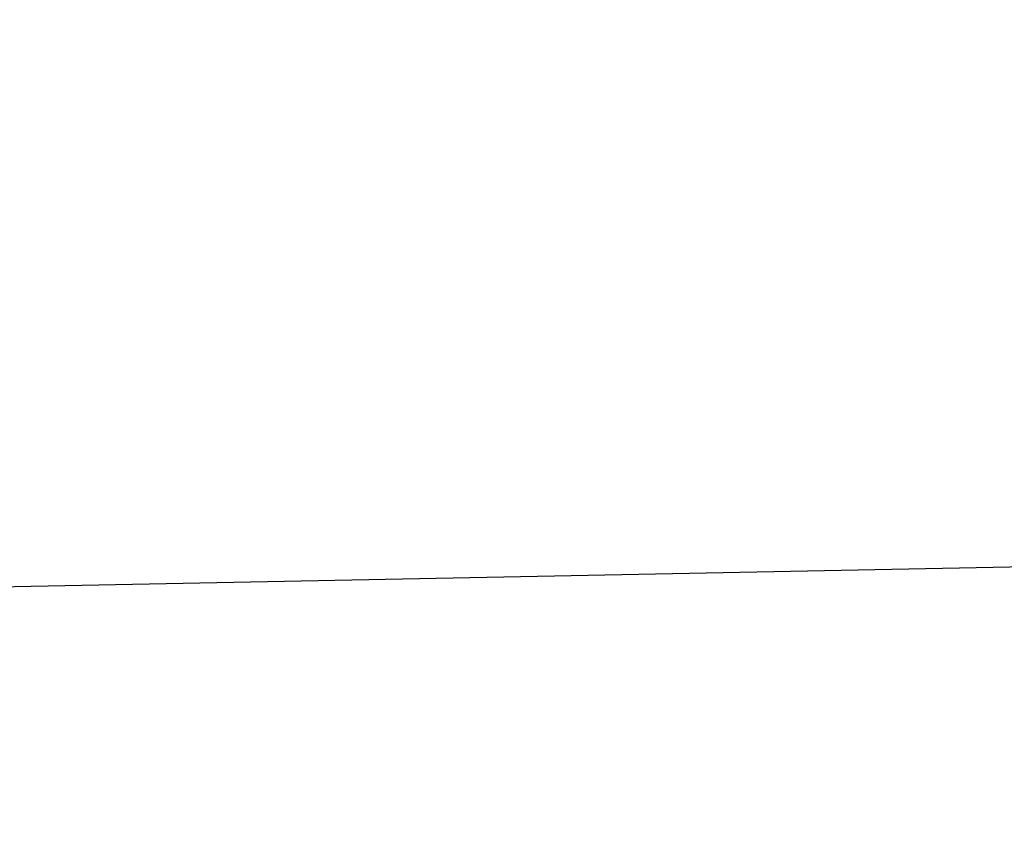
# Model space of a CAD drawing. Header units: millimetres. Extents: x -13716 to 13716, y -375 to 4365.
# Tile 3 of 12: x 3070 to 3429, y 77 to 375. Entities that reach past the tile are written whole.
import ezdxf

# ---------------------------------------------------------------- set-up
doc = ezdxf.new("R2010")
doc.units = ezdxf.units.MM
doc.header["$LTSCALE"] = 15
doc.layers.get('0').update_dxf_attribs({"lineweight": 25})

msp = doc.modelspace()

# ---------------------------------------------------------------- linework, layer by layer
msp.add_line((13525.314488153, 374.9999999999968), (-7318.685511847, -37.50000000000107))

doc.saveas('drawing.dxf')
